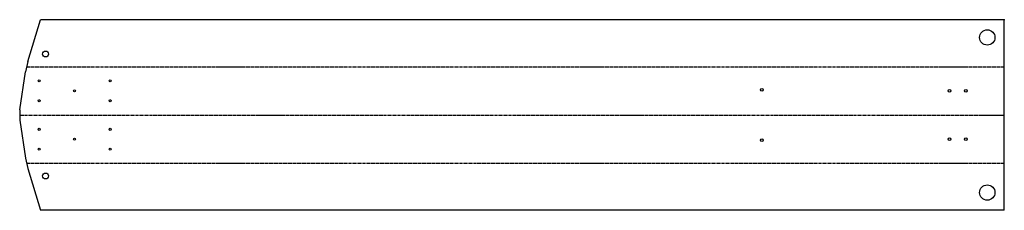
# Model space of a CAD drawing. Header units: millimetres. Extents: x 0 to 3326, y 0 to 644.
import ezdxf

# ---------------------------------------------------------------- set-up
doc = ezdxf.new("R2010")
doc.units = ezdxf.units.MM
doc.header["$PDSIZE"] = -1
doc.linetypes.add('SLD-İki-Kısa-Kesik-Çizgili-Uzun-Kesik-Çizgi', pattern=[15.748, 8.128, -1.524, 1.524, -1.524, 1.524, -1.524])
doc.linetypes.add('SLD-Sürekli', pattern=[0])

msp = doc.modelspace()

# ---------------------------------------------------------------- linework, layer by layer
at = {"color": 7, "linetype": 'SLD-Sürekli', "lineweight": 25}
for p, q in [((27.8, 503.4), (71, 644.4)), ((3326.1, 644.4), (71, 644.4)), ((3326.1, 0.4), (3326.1, 644.4)), ((27.8, 503.4), (19.9, 467.8)), ((0.4, 340.2), (19.9, 467.8)), ((0.4, 340.2), (0.4, 304.6)), ((0.4, 304.6), (19.9, 177)), ((19.9, 177), (27.8, 141.4)), ((27.8, 141.4), (71, 0.4)), ((3326.1, 0.4), (71, 0.4))]:
    msp.add_line(p, q, dxfattribs=at)
at = {"color": 7, "linetype": 'SLD-İki-Kısa-Kesik-Çizgili-Uzun-Kesik-Çizgi'}
for p, q in [((23.9, 485.6), (3326.1, 485.6)), ((0.4, 322.4), (3326.1, 322.4)), ((23.9, 159.2), (3326.1, 159.2))]:
    msp.add_line(p, q, dxfattribs=at)
at = {"color": 7, "linetype": 'SLD-Sürekli', "lineweight": 25}
for centre, radius in [((3268.6, 584.4), 26), ((87.8, 528.4), 10), ((65.9, 437.8), 3.4), ((305.9, 437.8), 3.4), ((185.9, 404.3), 3.4), ((2507.4, 407.6), 4.5), ((3141.1, 404), 4.5), ((3196.1, 404), 4.5), ((65.9, 370.8), 3.4), ((305.9, 370.8), 3.4), ((65.9, 274), 3.4), ((305.9, 274), 3.4), ((185.9, 240.5), 3.4), ((2507.4, 237.4), 4.5), ((3141.1, 240.8), 4.5), ((3196.1, 240.8), 4.5), ((65.9, 207), 3.4), ((305.9, 207), 3.4), ((87.8, 116.4), 10), ((3268.6, 60.4), 26)]:
    msp.add_circle(centre, radius, dxfattribs=at)
at = {"color": 7, "linetype": 'SLD-Sürekli'}
msp.add_point((3326.1, 644.4), dxfattribs=at)

doc.saveas('drawing.dxf')
